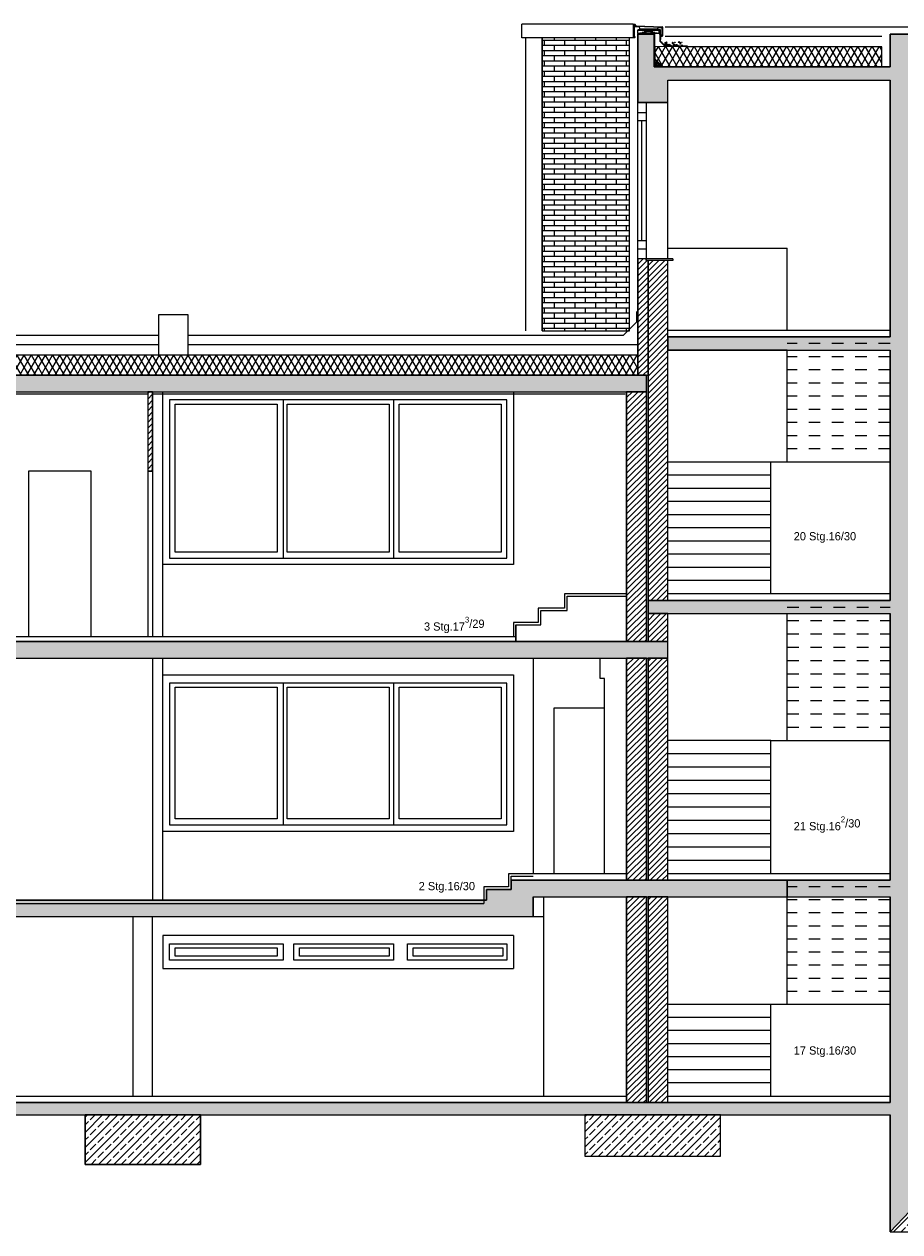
# Model space of a CAD drawing. Extents: x 1 to 209, y 0 to 18.
# Tile 18 of 63: x 50 to 61, y 3 to 18. Entities that reach past the tile are written whole.
import ezdxf

# ---------------------------------------------------------------- set-up
doc = ezdxf.new("R2010")
doc.units = 0
doc.header["$MEASUREMENT"] = 0
doc.linetypes.add('Strichlinie', pattern=[0.282222, 0.141111, -0.141111])
for name, color, linetype in [('A_1 Dämmung', 7, 'Continuous'), ('A_1 Fundament', 7, 'Continuous'), ('A_1 Holz', 7, 'Continuous'), ('A_DE_DECKE', 7, 'Continuous'), ('P_ZE_TEXT', 7, 'Continuous'), ('R_NT_DACH', 7, 'Continuous'), ('R_NT_FENSTER', 7, 'Continuous'), ('R_NT_STAHL', 7, 'Continuous'), ('R_NT_TREPPE', 7, 'Continuous'), ('R_NT_TUER', 7, 'Continuous'), ('R_TR_AUSSENWAND', 7, 'Continuous'), ('R_TR_HIDDEN', 7, 'Continuous'), ('Schraffuren', 7, 'Continuous')]:
    doc.layers.add(name, color=color, linetype=linetype)
doc.styles.add('ERSTELLTER_STIL_2', font='txt')
pattern_1 = [(45, (29.120697, 7.782063), (-0.03535534, 0.03535534), [])]
pattern_2 = [(45, (29.1207, 7.78206), (-0.09192388, 0.09192388), []), (45, (29.07473, 7.82802), (-0.09192388, 0.09192388), [0.0975, -0.0325])]
pattern_3 = [(60, (29.1207, 7.78206), (-0.0649519, 0.0375), []), (120, (29.1207, 7.78206), (0.0649519, 0.0375), [])]

msp = doc.modelspace()

# ---------------------------------------------------------------- hatches: boundary and pattern name
at = {"layer": 'A_1 Dämmung', "linetype": 'Continuous'}
for points in [[(57.936, 18.037), (57.911, 18.037), (57.911, 18.03), (57.936, 18.03)], [(57.936, 17.99), (57.911, 17.99), (57.911, 17.983), (57.936, 17.983)], [(57.986, 18.037), (57.961, 18.037), (57.961, 18.03), (57.986, 18.03)], [(57.986, 17.99), (57.961, 17.99), (57.961, 17.983), (57.986, 17.983)], [(58.018, 18.037), (58.011, 18.037), (58.011, 18.03), (58.018, 18.03)], [(58.035, 17.99), (58.011, 17.99), (58.011, 17.983), (58.035, 17.983)], [(58.032, 18.037), (58.018, 18.037), (58.018, 18.03), (58.032, 18.03)], [(58.089, 18.03), (58.089, 18.037), (58.061, 18.037), (58.061, 18.03)], [(58.088, 17.99), (58.061, 17.99), (58.061, 17.983), (58.081, 17.983), (58.081, 17.978), (58.088, 17.978)], [(58.081, 17.928), (58.088, 17.928), (58.088, 17.933, -0.044265), (58.088, 17.936), (58.088, 17.953), (58.081, 17.953)], [(58.088, 17.903), (58.081, 17.903), (58.081, 17.878), (58.088, 17.878)], [(58.143, 18.03), (58.143, 18.037), (58.114, 18.037), (58.114, 18.03)], [(58.155, 18.028), (58.148, 18.028), (58.148, 18.003), (58.155, 18.003)], [(58.155, 17.968), (58.155, 17.966), (58.162, 17.966), (58.162, 17.969), (58.155, 17.98), (58.155, 17.982), (58.148, 17.982), (58.148, 17.979)], [(58.155, 17.966), (58.148, 17.966), (58.148, 17.941), (58.155, 17.941)], [(58.155, 17.916), (58.148, 17.916), (58.148, 17.897), (58.153, 17.891), (58.158, 17.896), (58.155, 17.9)], [(58.155, 17.932), (58.162, 17.932), (58.162, 17.951), (58.155, 17.951)], [(58.081, 17.828), (58.088, 17.828), (58.088, 17.853), (58.081, 17.853)], [(58.088, 17.803), (58.081, 17.803), (58.081, 17.778), (58.088, 17.778)], [(58.088, 17.753), (58.081, 17.753), (58.081, 17.728), (58.088, 17.728, -0.116838), (58.088, 17.735)], [(58.179, 17.875), (58.176, 17.878), (58.171, 17.873), (58.179, 17.865)], [(58.179, 17.875), (58.179, 17.865), (58.188, 17.855), (58.193, 17.86)], [(58.21, 17.842), (58.205, 17.837), (58.213, 17.829), (58.213, 17.829), (58.219, 17.829), (58.219, 17.836), (58.216, 17.836)], [(58.269, 17.835), (58.244, 17.836), (58.244, 17.829), (58.269, 17.828)], [(58.319, 17.835), (58.294, 17.835), (58.294, 17.828), (58.319, 17.828)], [(58.352, 17.834), (58.344, 17.834), (58.344, 17.827), (58.352, 17.827)], [(58.369, 17.834), (58.352, 17.834), (58.352, 17.827), (58.369, 17.827)], [(58.417, 17.834), (58.394, 17.834), (58.394, 17.827), (58.417, 17.827)], [(58.419, 17.833), (58.417, 17.834), (58.417, 17.827), (58.419, 17.826)], [(58.088, 17.701), (58.088, 17.703), (58.081, 17.703), (58.081, 17.681), (58.088, 17.681), (58.088, 17.693, -0.119278)], [(58.097, 17.67), (58.093, 17.665), (58.104, 17.653), (58.105, 17.653), (58.105, 17.652), (58.11, 17.647), (58.115, 17.652)], [(58.133, 17.634), (58.128, 17.629), (58.13, 17.627), (58.131, 17.627), (58.131, 17.626), (58.143, 17.614), (58.144, 17.614), (58.144, 17.614), (58.146, 17.612), (58.151, 17.617)], [(58.186, 17.589), (58.178, 17.589), (58.168, 17.599), (58.163, 17.594), (58.175, 17.582), (58.186, 17.582)], [(58.236, 17.589), (58.211, 17.589), (58.211, 17.582), (58.236, 17.582)], [(58.286, 17.589), (58.261, 17.589), (58.261, 17.582), (58.286, 17.582)], [(58.336, 17.589), (58.311, 17.589), (58.311, 17.582), (58.336, 17.582)], [(58.386, 17.589), (58.361, 17.589), (58.361, 17.582), (58.386, 17.582)], [(58.417, 17.589), (58.411, 17.589), (58.411, 17.582), (58.417, 17.582)], [(58.436, 17.589), (58.417, 17.589), (58.417, 17.582), (58.436, 17.582)]]:
    msp.add_hatch(color=256, dxfattribs=at).paths.add_polyline_path(points, flags=0)
at = {"layer": 'Schraffuren', "linetype": 'Continuous'}
h = msp.add_hatch(dxfattribs=at)
h.set_pattern_fill('Beton__Stahlbeton_0005', color=256, style=0, pattern_type=2)
h.set_pattern_definition(pattern_2)
h.paths.add_polyline_path([(61.186, 3.682), (61.186, 17.732), (62.586, 17.732), (62.586, 17.032), (62.826, 17.032), (62.826, 17.422), (66.256, 17.422), (66.256, 17.032), (66.556, 17.032), (66.556, 17.422), (70.381, 17.422), (70.381, 17.152), (70.746, 17.152), (70.746, 17.982), (70.546, 17.982), (70.546, 17.582), (62.826, 17.582), (62.826, 17.982), (60.946, 17.982), (60.946, 17.582), (59.206, 17.582), (58.081, 17.582), (58.081, 17.982), (57.881, 17.982), (57.881, 17.152), (58.246, 17.152), (58.246, 17.422), (60.946, 17.422), (60.946, 14.302), (58.246, 14.302), (58.246, 14.142), (60.946, 14.142), (60.946, 11.102), (58.006, 11.102), (58.006, 10.942), (60.946, 10.942), (60.946, 7.702), (59.696, 7.702), (59.696, 7.502), (60.946, 7.502), (60.946, 5.002), (57.746, 5.002), (29.486, 5.002), (29.486, 4.852), (57.746, 4.852), (60.946, 4.852), (60.946, 3.432)], flags=0)
at = {"layer": 'Schraffuren', "linetype": 'Continuous', "lineweight": 18}
h = msp.add_hatch(dxfattribs=at)
h.set_pattern_fill('MW_Verband__Läufer__DF_0005', color=9, style=0, pattern_type=2)
h.set_pattern_definition([(0, (29.120697, 7.78206), (0, 0.0625), []), (90, (29.1207, 7.78206), (-0.25, 0), [0.0625, -0.0625]), (90, (29.2457, 7.84456), (-0.25, 0), [0.0625, -0.0625])])
h.paths.add_polyline_path([(57.781, 14.376), (57.781, 17.935), (56.721, 17.935), (56.721, 14.376)], flags=0)
at = {"layer": 'Schraffuren', "linetype": 'Continuous'}
h = msp.add_hatch(dxfattribs=at)
h.set_pattern_fill('Dämmung__weich_0005', color=256, style=0, pattern_type=2)
h.set_pattern_definition(pattern_3)
h.paths.add_polyline_path([(58.475, 17.826), (58.088, 17.831), (58.088, 17.679), (58.177, 17.59), (58.181, 17.589), (58.436, 17.589), (58.436, 17.582), (59.206, 17.582), (60.846, 17.582), (60.846, 17.826)], flags=0)
h = msp.add_hatch(dxfattribs=at)
h.set_pattern_fill('MW_HLZ_0005', color=256, style=0, pattern_type=2)
h.set_pattern_definition(pattern_1)
h.paths.add_polyline_path([(57.881, 15.252), (57.881, 13.837), (58.006, 13.837), (58.006, 15.232), (57.981, 15.232), (57.981, 15.252)], flags=0)
h = msp.add_hatch(dxfattribs=at)
h.set_pattern_fill('MW_HLZ_0005', color=256, style=0, pattern_type=2)
h.set_pattern_definition(pattern_1)
h.paths.add_polyline_path([(58.246, 15.232), (58.006, 15.232), (58.006, 11.102), (58.246, 11.102)], flags=0)
h = msp.add_hatch(dxfattribs=at)
h.set_pattern_fill('Beton__Stahlbeton_0005', color=256, style=0, pattern_type=2)
h.set_pattern_definition(pattern_2)
h.paths.add_polyline_path([(29.321, 13.855), (29.321, 14.237), (29.121, 14.237), (29.121, 13.637), (29.486, 13.637), (57.986, 13.637), (57.986, 13.837), (29.321, 13.837)], flags=0)
h = msp.add_hatch(dxfattribs=at)
h.set_pattern_fill('Dämmung__weich_0005', color=256, style=0, pattern_type=2)
h.set_pattern_definition(pattern_3)
h.paths.add_polyline_path([(29.328, 14.086), (29.328, 13.934), (29.417, 13.845), (29.421, 13.844), (29.723, 13.844), (29.723, 13.837), (57.881, 13.837), (57.881, 14.081), (29.715, 14.081)], flags=0)
h = msp.add_hatch(dxfattribs=at)
h.set_pattern_fill('MW_HLZ_0005', color=256, style=0, pattern_type=2)
h.set_pattern_definition(pattern_1)
h.paths.add_polyline_path([(51.986, 12.672), (51.986, 13.637), (51.926, 13.637), (51.926, 12.672)], flags=0)
h = msp.add_hatch(dxfattribs=at)
h.set_pattern_fill('MW_HLZ_0005', color=256, style=0, pattern_type=2)
h.set_pattern_definition(pattern_1)
h.paths.add_polyline_path([(57.986, 13.637), (57.746, 13.637), (57.746, 11.102), (57.746, 10.602), (57.986, 10.602), (57.986, 11.102)], flags=0)
h = msp.add_hatch(dxfattribs=at)
h.set_pattern_fill('MW_HLZ_0005', color=256, style=0, pattern_type=2)
h.set_pattern_definition(pattern_1)
h.paths.add_polyline_path([(58.006, 10.942), (58.006, 10.602), (58.246, 10.602), (58.246, 10.942)], flags=0)
h = msp.add_hatch(dxfattribs=at)
h.set_pattern_fill('Beton__Stahlbeton_0005', color=256, style=0, pattern_type=2)
h.set_pattern_definition(pattern_2)
h.paths.add_polyline_path([(58.246, 10.402), (58.246, 10.602), (29.246, 10.602), (29.246, 10.222), (29.486, 10.222), (29.486, 10.402)], flags=0)
h = msp.add_hatch(dxfattribs=at)
h.set_pattern_fill('MW_HLZ_0005', color=256, style=0, pattern_type=2)
h.set_pattern_definition(pattern_1)
h.paths.add_polyline_path([(57.986, 10.402), (57.746, 10.402), (57.746, 7.702), (57.986, 7.702)], flags=0)
h = msp.add_hatch(dxfattribs=at)
h.set_pattern_fill('MW_HLZ_0005', color=256, style=0, pattern_type=2)
h.set_pattern_definition(pattern_1)
h.paths.add_polyline_path([(58.246, 10.402), (58.006, 10.402), (58.006, 7.702), (58.246, 7.702)], flags=0)
h = msp.add_hatch(dxfattribs=at)
h.set_pattern_fill('Beton__Stahlbeton_0005', color=256, style=0, pattern_type=2)
h.set_pattern_definition(pattern_2)
h.paths.add_polyline_path([(62.586, 3.682), (61.186, 3.682), (60.946, 3.432), (62.826, 3.432), (62.826, 7.502), (66.256, 7.502), (66.256, 7.152), (66.556, 7.152), (66.556, 7.502), (70.381, 7.502), (70.381, 7.337), (70.621, 7.337), (70.621, 7.702), (62.826, 7.702), (62.826, 7.782), (62.586, 7.782)], flags=0)
h = msp.add_hatch(dxfattribs=at)
h.set_pattern_fill('Beton__Stahlbeton_0005', color=256, style=0, pattern_type=2)
h.set_pattern_definition(pattern_2)
h.paths.add_polyline_path([(59.696, 7.502), (59.696, 7.702), (56.341, 7.702), (56.341, 7.592), (56.041, 7.592), (56.041, 7.462), (29.486, 7.462), (29.486, 7.422), (29.246, 7.422), (29.246, 7.262), (56.611, 7.262), (56.611, 7.502)], flags=0)
h = msp.add_hatch(dxfattribs=at)
h.set_pattern_fill('MW_HLZ_0005', color=256, style=0, pattern_type=2)
h.set_pattern_definition(pattern_1)
h.paths.add_polyline_path([(57.746, 7.502), (57.746, 5.002), (57.986, 5.002), (57.986, 7.502)], flags=0)
h = msp.add_hatch(dxfattribs=at)
h.set_pattern_fill('MW_HLZ_0005', color=256, style=0, pattern_type=2)
h.set_pattern_definition(pattern_1)
h.paths.add_polyline_path([(58.246, 7.502), (58.006, 7.502), (58.006, 5.002), (58.246, 5.002)], flags=0)
h = msp.add_hatch(dxfattribs=at)
h.set_pattern_fill('Beton__Stahlbeton_0005', color=256, style=0, pattern_type=2)
h.set_pattern_definition(pattern_2)
h.paths.add_polyline_path([(51.166, 4.252), (52.566, 4.252), (52.566, 4.852), (51.166, 4.852)], flags=0)
h = msp.add_hatch(dxfattribs=at)
h.set_pattern_fill('Beton__Stahlbeton_0005', color=256, style=0, pattern_type=2)
h.set_pattern_definition(pattern_2)
h.paths.add_polyline_path([(58.888, 4.852), (57.746, 4.852), (57.238, 4.852), (57.238, 4.352), (58.888, 4.352)], flags=0)

# ---------------------------------------------------------------- linework, layer by layer
at = {"layer": 'A_1 Dämmung', "linetype": 'Continuous'}
for p, q in [((58.088, 17.99), (57.881, 17.99)), ((58.081, 17.983), (57.881, 17.983)), ((57.886, 18.03), (57.886, 18.037)), ((57.886, 18.037), (58.155, 18.037)), ((57.886, 18.03), (58.148, 18.03)), ((57.886, 17.983), (57.886, 17.99)), ((57.911, 18.03), (57.911, 18.037)), ((57.911, 17.983), (57.911, 17.99)), ((57.911, 17.983), (58.081, 17.983)), ((57.936, 18.03), (57.936, 18.037)), ((57.936, 17.983), (57.936, 17.99)), ((57.961, 18.03), (57.961, 18.037)), ((57.961, 17.983), (57.961, 17.99)), ((57.986, 18.03), (57.986, 18.037)), ((57.986, 17.983), (57.986, 17.99)), ((58.011, 18.03), (58.011, 18.037)), ((58.011, 17.983), (58.011, 17.99)), ((58.032, 18.03), (58.032, 18.037)), ((58.036, 18.03), (58.036, 18.037)), ((58.036, 17.983), (58.036, 17.99)), ((58.061, 18.03), (58.061, 18.037)), ((58.061, 17.983), (58.061, 17.99)), ((58.081, 17.978), (58.081, 17.983)), ((58.088, 17.978), (58.081, 17.978)), ((58.088, 17.978), (58.081, 17.978)), ((58.081, 17.676), (58.081, 17.976)), ((58.088, 17.953), (58.081, 17.953)), ((58.084, 17.953), (58.081, 17.953)), ((58.088, 17.928), (58.081, 17.928)), ((58.088, 17.903), (58.081, 17.903)), ((58.088, 17.978), (58.088, 17.99)), ((58.088, 17.679), (58.088, 17.978)), ((58.089, 18.03), (58.089, 18.037)), ((58.114, 18.03), (58.114, 18.037)), ((58.143, 18.03), (58.143, 18.037)), ((58.148, 17.99), (58.148, 18.03)), ((58.148, 17.99), (58.148, 18.03)), ((58.148, 17.979), (58.148, 18.03)), ((58.155, 18.028), (58.148, 18.028)), ((58.155, 18.003), (58.148, 18.003)), ((58.155, 17.982), (58.148, 17.982)), ((58.155, 17.968), (58.148, 17.979)), ((58.148, 17.966), (58.148, 17.897)), ((58.148, 17.966), (58.155, 17.966)), ((58.155, 17.941), (58.148, 17.941)), ((58.155, 17.916), (58.148, 17.916)), ((58.155, 18.037), (58.155, 17.98)), ((58.162, 17.969), (58.155, 17.98)), ((58.155, 17.968), (58.155, 17.9)), ((58.155, 17.966), (58.162, 17.966)), ((58.162, 17.951), (58.155, 17.951)), ((58.162, 17.932), (58.155, 17.932)), ((58.162, 17.915), (58.155, 17.915)), ((58.155, 17.9), (58.216, 17.836)), ((58.162, 17.915), (58.162, 17.969)), ((58.162, 17.915), (58.162, 17.969)), ((58.088, 17.878), (58.081, 17.878)), ((58.088, 17.853), (58.081, 17.853)), ((58.088, 17.828), (58.081, 17.828)), ((58.088, 17.803), (58.081, 17.803)), ((58.084, 17.803), (58.081, 17.803)), ((58.088, 17.778), (58.081, 17.778)), ((58.088, 17.753), (58.081, 17.753)), ((58.475, 17.826), (58.088, 17.831)), ((58.148, 17.897), (58.213, 17.829)), ((58.158, 17.896), (58.153, 17.891)), ((58.176, 17.878), (58.171, 17.873)), ((58.193, 17.86), (58.188, 17.855)), ((58.21, 17.842), (58.205, 17.837)), ((58.487, 17.833), (58.216, 17.836)), ((58.219, 17.829), (58.219, 17.836)), ((58.219, 17.829), (58.219, 17.833)), ((58.244, 17.829), (58.244, 17.836)), ((58.269, 17.828), (58.269, 17.835)), ((58.294, 17.828), (58.294, 17.835)), ((58.319, 17.828), (58.319, 17.835)), ((58.344, 17.827), (58.344, 17.834)), ((58.369, 17.827), (58.369, 17.834)), ((58.394, 17.827), (58.394, 17.834)), ((58.419, 17.826), (58.419, 17.833)), ((60.846, 17.826), (58.475, 17.826)), ((58.088, 17.728), (58.081, 17.728)), ((58.088, 17.703), (58.081, 17.703)), ((58.088, 17.681), (58.081, 17.681)), ((58.175, 17.582), (58.081, 17.676)), ((58.085, 17.669), (58.081, 17.667)), ((58.081, 17.631), (58.095, 17.659)), ((58.081, 17.647), (58.098, 17.656)), ((58.108, 17.646), (58.081, 17.6)), ((58.081, 17.628), (58.111, 17.643)), ((58.124, 17.63), (58.081, 17.608)), ((58.092, 17.666), (58.085, 17.669)), ((58.178, 17.589), (58.088, 17.679)), ((58.09, 17.59), (58.137, 17.617)), ((58.095, 17.659), (58.092, 17.666)), ((58.093, 17.665), (58.097, 17.67)), ((58.096, 17.591), (58.121, 17.633)), ((58.098, 17.656), (58.105, 17.653)), ((58.105, 17.653), (58.108, 17.646)), ((58.11, 17.647), (58.115, 17.652)), ((58.111, 17.643), (58.118, 17.64)), ((58.134, 17.62), (58.115, 17.582)), ((58.121, 17.633), (58.118, 17.64)), ((58.128, 17.629), (58.133, 17.634)), ((58.134, 17.62), (58.131, 17.627)), ((58.134, 17.582), (58.147, 17.607)), ((58.137, 17.617), (58.144, 17.614)), ((58.144, 17.614), (58.147, 17.607)), ((58.146, 17.612), (58.151, 17.617)), ((58.084, 17.593), (58.081, 17.6)), ((58.084, 17.593), (58.09, 17.59)), ((58.149, 17.604), (58.111, 17.582)), ((58.146, 17.582), (58.163, 17.59)), ((58.154, 17.582), (58.16, 17.594)), ((58.163, 17.594), (58.168, 17.599)), ((58.163, 17.59), (58.169, 17.587)), ((58.169, 17.587), (58.172, 17.582)), ((58.175, 17.582), (58.472, 17.582)), ((58.181, 17.589), (58.177, 17.59)), ((58.178, 17.589), (58.483, 17.589)), ((58.186, 17.589), (58.186, 17.582)), ((58.211, 17.589), (58.211, 17.582)), ((58.236, 17.589), (58.236, 17.582)), ((58.261, 17.589), (58.261, 17.582)), ((58.286, 17.589), (58.286, 17.582)), ((58.311, 17.589), (58.311, 17.582)), ((58.336, 17.589), (58.336, 17.582)), ((58.336, 17.586), (58.336, 17.582)), ((58.361, 17.589), (58.361, 17.582)), ((58.386, 17.589), (58.386, 17.582)), ((58.411, 17.589), (58.411, 17.582)), ((58.411, 17.586), (58.411, 17.582)), ((57.881, 14.081), (29.715, 14.081))]:
    msp.add_line(p, q, dxfattribs=at)
at = {"layer": 'A_1 Dämmung', "linetype": 'Continuous', "flags": 128}
for points in [[(58.081, 17.582), (58.483, 17.582)], [(58.178, 17.589), (58.475, 17.589)]]:
    msp.add_lwpolyline(points, dxfattribs=at)
at = {"layer": 'A_1 Fundament', "linetype": 'Continuous'}
for p, q in [((51.166, 4.252), (51.166, 4.852)), ((52.566, 4.852), (52.566, 4.252)), ((57.238, 4.852), (57.238, 4.352)), ((58.888, 4.352), (58.888, 4.852)), ((57.238, 4.352), (58.888, 4.352)), ((52.566, 4.252), (51.166, 4.252))]:
    msp.add_line(p, q, dxfattribs=at)
at = {"layer": 'A_1 Holz', "linetype": 'Continuous'}
for p, q in [((58.141, 17.99), (57.881, 18.03)), ((58.141, 18.03), (57.881, 17.99)), ((57.881, 17.99), (57.881, 18.03)), ((58.141, 18.03), (57.881, 18.03)), ((58.141, 17.99), (57.881, 17.99)), ((58.141, 17.99), (58.141, 18.03)), ((58.306, 15.252), (57.981, 15.252)), ((57.981, 15.252), (57.981, 15.232)), ((58.306, 15.232), (57.981, 15.232)), ((58.306, 15.252), (58.306, 15.232))]:
    msp.add_line(p, q, dxfattribs=at)
at = {"layer": 'A_DE_DECKE', "linetype": 'Continuous'}
for p, q in [((29.241, 13.612), (51.926, 13.612)), ((51.986, 13.612), (57.726, 13.612))]:
    msp.add_line(p, q, dxfattribs=at)
at = {"layer": 'R_NT_DACH', "linetype": 'Continuous'}
for p, q in [((57.826, 18.102), (56.471, 18.102)), ((56.471, 17.935), (56.471, 18.102)), ((58.212, 18.07), (60.846, 18.07)), ((60.846, 18.07), (61.642, 18.07)), ((57.826, 17.935), (56.471, 17.935)), ((58.212, 17.954), (60.846, 17.954)), ((57.871, 14.488), (57.871, 14.61)), ((57.709, 14.325), (57.871, 14.488)), ((29.438, 14.325), (52.061, 14.325)), ((52.413, 14.325), (57.709, 14.325)), ((29.437, 14.209), (52.061, 14.209)), ((52.413, 14.209), (57.881, 14.209))]:
    msp.add_line(p, q, dxfattribs=at)
at = {"layer": 'R_NT_DACH', "linetype": 'Continuous', "flags": 128}
for points in [[(58.221, 17.858), (58.222, 17.86), (58.218, 17.863), (58.215, 17.865), (58.213, 17.866), (58.21, 17.866), (58.208, 17.864), (58.207, 17.861), (58.209, 17.859), (58.211, 17.857), (58.215, 17.853), (58.219, 17.852), (58.22, 17.853), (58.221, 17.856)], [(58.224, 17.859), (58.225, 17.861), (58.232, 17.865), (58.236, 17.862), (58.238, 17.857), (58.24, 17.851), (58.244, 17.847), (58.239, 17.84), (58.232, 17.84), (58.225, 17.844), (58.226, 17.849), (58.225, 17.854)], [(58.233, 17.879), (58.235, 17.879), (58.237, 17.879), (58.237, 17.881), (58.236, 17.882), (58.235, 17.883), (58.232, 17.883), (58.23, 17.881), (58.228, 17.879), (58.228, 17.878), (58.228, 17.877), (58.23, 17.878), (58.232, 17.879)], [(58.26, 17.84), (58.257, 17.84), (58.251, 17.841), (58.246, 17.841), (58.244, 17.842), (58.245, 17.845), (58.247, 17.847), (58.25, 17.849), (58.254, 17.852), (58.256, 17.854), (58.259, 17.857), (58.263, 17.856), (58.265, 17.854), (58.266, 17.854), (58.268, 17.855), (58.27, 17.854), (58.271, 17.853), (58.273, 17.852), (58.274, 17.849), (58.276, 17.847), (58.282, 17.846), (58.284, 17.844), (58.285, 17.842), (58.28, 17.839), (58.272, 17.839), (58.265, 17.839), (58.262, 17.84)], [(58.306, 17.867), (58.309, 17.868), (58.312, 17.87), (58.312, 17.875), (58.309, 17.878), (58.307, 17.88), (58.302, 17.879), (58.299, 17.877), (58.299, 17.874), (58.3, 17.869), (58.302, 17.867), (58.303, 17.867)], [(58.316, 17.856), (58.317, 17.859), (58.324, 17.862), (58.328, 17.86), (58.33, 17.854), (58.333, 17.848), (58.336, 17.844), (58.331, 17.838), (58.324, 17.837), (58.318, 17.841), (58.318, 17.847), (58.318, 17.852)], [(58.337, 17.881), (58.334, 17.879), (58.331, 17.879), (58.328, 17.879), (58.329, 17.882), (58.331, 17.883), (58.336, 17.882)], [(58.353, 17.837), (58.349, 17.837), (58.343, 17.838), (58.338, 17.838), (58.337, 17.84), (58.337, 17.842), (58.34, 17.844), (58.342, 17.846), (58.346, 17.849), (58.348, 17.851), (58.351, 17.854), (58.355, 17.853), (58.357, 17.852), (58.358, 17.852), (58.36, 17.852), (58.362, 17.851), (58.364, 17.851), (58.365, 17.849), (58.366, 17.846), (58.368, 17.844), (58.374, 17.844), (58.376, 17.842), (58.377, 17.839), (58.372, 17.836), (58.364, 17.837), (58.357, 17.836), (58.354, 17.837)], [(58.385, 17.879), (58.378, 17.878), (58.373, 17.879), (58.374, 17.885), (58.378, 17.889), (58.381, 17.89), (58.389, 17.889), (58.393, 17.884), (58.399, 17.88), (58.398, 17.876), (58.397, 17.874), (58.392, 17.876), (58.388, 17.879)], [(58.398, 17.86), (58.402, 17.862), (58.405, 17.863), (58.404, 17.868), (58.402, 17.871), (58.4, 17.873), (58.395, 17.872), (58.392, 17.87), (58.391, 17.867), (58.392, 17.863), (58.394, 17.861), (58.396, 17.86)], [(58.421, 17.845), (58.419, 17.847), (58.416, 17.846), (58.412, 17.844), (58.41, 17.844), (58.408, 17.841), (58.408, 17.838), (58.41, 17.836), (58.413, 17.836), (58.416, 17.836), (58.421, 17.837), (58.424, 17.839), (58.424, 17.841), (58.423, 17.843)], [(58.421, 17.88), (58.419, 17.878), (58.416, 17.878), (58.413, 17.878), (58.413, 17.881), (58.416, 17.882), (58.421, 17.881)]]:
    msp.add_lwpolyline(points, close=True, dxfattribs=at)
msp.add_lwpolyline([(58.213, 17.873), (58.213, 17.878), (58.214, 17.88), (58.219, 17.882), (58.218, 17.876), (58.219, 17.872), (58.218, 17.867), (58.216, 17.868), (58.213, 17.872)], dxfattribs=at)
at = {"layer": 'R_NT_FENSTER', "linetype": 'Continuous'}
for p, q in [((57.881, 15.252), (57.881, 17.152)), ((57.881, 17.03), (57.981, 17.03)), ((57.981, 17.152), (57.981, 15.252)), ((57.881, 16.93), (57.981, 16.93)), ((57.931, 15.474), (57.931, 16.93)), ((57.881, 15.474), (57.981, 15.474)), ((57.881, 15.374), (57.981, 15.374)), ((52.111, 13.637), (56.371, 13.637)), ((52.111, 11.537), (52.111, 13.637)), ((56.291, 13.537), (52.191, 13.537)), ((52.191, 13.537), (52.191, 11.617)), ((53.571, 13.537), (53.571, 11.617)), ((54.911, 13.537), (54.911, 11.617)), ((56.291, 11.617), (56.291, 13.537)), ((56.371, 13.637), (56.371, 11.537)), ((52.261, 13.487), (53.501, 13.487)), ((52.261, 11.687), (52.261, 13.487)), ((53.501, 13.487), (53.501, 11.687)), ((53.621, 13.487), (54.861, 13.487)), ((53.621, 11.687), (53.621, 13.487)), ((54.861, 13.487), (54.861, 11.687)), ((54.981, 13.487), (56.221, 13.487)), ((54.981, 11.687), (54.981, 13.487)), ((56.221, 13.487), (56.221, 11.687)), ((52.191, 11.617), (56.291, 11.617)), ((53.501, 11.687), (52.261, 11.687)), ((54.861, 11.687), (53.621, 11.687)), ((56.221, 11.687), (54.981, 11.687)), ((56.371, 11.537), (52.111, 11.537)), ((52.111, 10.197), (56.371, 10.197)), ((52.111, 8.297), (52.111, 10.197)), ((56.371, 10.197), (56.371, 8.297)), ((56.291, 10.097), (52.191, 10.097)), ((52.191, 10.097), (52.191, 8.377)), ((52.261, 10.047), (53.501, 10.047)), ((52.261, 8.447), (52.261, 10.047)), ((53.501, 10.047), (53.501, 8.447)), ((53.571, 10.097), (53.571, 8.377)), ((53.621, 10.047), (54.861, 10.047)), ((53.621, 8.447), (53.621, 10.047)), ((54.861, 10.047), (54.861, 8.447)), ((54.911, 10.097), (54.911, 8.377)), ((54.981, 10.047), (56.221, 10.047)), ((54.981, 8.447), (54.981, 10.047)), ((56.221, 10.047), (56.221, 8.447)), ((56.291, 8.377), (56.291, 10.097)), ((52.191, 8.377), (56.291, 8.377)), ((53.501, 8.447), (52.261, 8.447)), ((54.861, 8.447), (53.621, 8.447)), ((56.221, 8.447), (54.981, 8.447)), ((56.371, 8.297), (52.111, 8.297)), ((56.371, 7.032), (52.111, 7.032)), ((52.111, 7.032), (52.111, 6.632)), ((52.191, 6.932), (53.571, 6.932)), ((52.191, 6.732), (52.191, 6.932)), ((53.571, 6.932), (53.571, 6.732)), ((53.701, 6.732), (53.701, 6.932)), ((53.701, 6.932), (54.911, 6.932)), ((54.911, 6.932), (54.911, 6.732)), ((55.081, 6.732), (55.081, 6.932)), ((55.081, 6.932), (56.291, 6.932)), ((56.291, 6.932), (56.291, 6.732)), ((56.371, 7.032), (56.371, 6.632)), ((52.261, 6.882), (53.501, 6.882)), ((52.261, 6.782), (52.261, 6.882)), ((53.501, 6.782), (52.261, 6.782)), ((53.501, 6.882), (53.501, 6.782)), ((53.771, 6.782), (53.771, 6.882)), ((53.771, 6.882), (54.861, 6.882)), ((54.861, 6.782), (53.771, 6.782)), ((54.861, 6.882), (54.861, 6.782)), ((55.151, 6.782), (55.151, 6.882)), ((55.151, 6.882), (56.241, 6.882)), ((56.241, 6.782), (55.151, 6.782)), ((56.241, 6.882), (56.241, 6.782)), ((52.111, 6.632), (56.371, 6.632)), ((53.571, 6.732), (52.191, 6.732)), ((54.911, 6.732), (53.701, 6.732)), ((56.291, 6.732), (55.081, 6.732))]:
    msp.add_line(p, q, dxfattribs=at)
at = {"layer": 'R_NT_STAHL', "linetype": 'Continuous'}
for p, q in [((57.831, 17.942), (57.831, 18.095)), ((57.834, 17.942), (57.834, 18.095)), ((57.838, 18.074), (57.838, 17.944)), ((57.84, 18.098), (57.858, 18.079)), ((57.899, 18.075), (57.841, 18.077)), ((57.841, 17.944), (57.841, 18.071)), ((57.842, 18.1), (57.859, 18.083)), ((57.844, 18.074), (57.898, 18.072)), ((57.858, 18.079), (58.177, 18.067)), ((57.861, 18.082), (58.177, 18.07)), ((57.898, 18.072), (57.903, 18.044)), ((57.906, 18.044), (57.901, 18.072)), ((58.13, 18.063), (58.118, 18.043)), ((58.121, 18.042), (58.132, 18.062)), ((58.132, 18.062), (58.173, 18.06)), ((58.173, 18.063), (58.133, 18.065)), ((58.173, 18.06), (58.173, 17.962)), ((58.176, 17.962), (58.176, 18.06)), ((58.18, 18.064), (58.18, 17.961)), ((58.183, 18.064), (58.183, 17.961)), ((57.848, 17.95), (57.84, 17.94)), ((57.851, 17.948), (57.843, 17.938)), ((58.116, 18.042), (57.909, 18.042)), ((57.909, 18.039), (58.116, 18.039)), ((58.171, 17.957), (58.16, 17.972)), ((58.173, 17.958), (58.163, 17.974)), ((58.173, 17.962), (58.176, 17.962)), ((52.061, 14.081), (52.061, 14.575)), ((52.061, 14.575), (52.413, 14.575)), ((52.413, 14.575), (52.413, 14.081))]:
    msp.add_line(p, q, dxfattribs=at)
for centre, radius, start, end in [((57.837, 18.095), 0.0065, 45, 180), ((57.837, 18.095), 0.0035, 45, 180), ((57.841, 18.074), 0.003, 87.7328, 180), ((57.844, 18.071), 0.003, 87.7328, 180), ((57.861, 18.085), 0.003, 225, 267.8306), ((57.898, 18.072), 0.003, 10, 87.8804), ((57.909, 18.045), 0.006, 190, 270), ((57.909, 18.045), 0.003, 190, 270), ((58.132, 18.062), 0.003, 87.9416, 149.8863), ((58.173, 18.06), 0.003, 0.0197, 87.9416), ((58.176, 18.064), 0.0035, 0, 87.8804), ((58.176, 18.064), 0.0065, 0, 87.8804), ((57.837, 17.942), 0.0065, 180, 323.1789), ((57.837, 17.942), 0.0035, 180, 323.1789), ((58.116, 18.045), 0.003, 270, 329.8863), ((58.116, 18.045), 0.006, 270, 329.8863), ((58.176, 17.961), 0.0065, 215.8636, 0), ((58.176, 17.961), 0.0035, 215.8636, 0)]:
    msp.add_arc(centre, radius, start, end, dxfattribs=at)
at = {"layer": 'R_NT_TREPPE', "linetype": 'Continuous'}
for p, q in [((59.696, 14.382), (59.696, 15.382)), ((59.696, 12.782), (59.696, 14.142)), ((59.496, 12.782), (58.246, 12.782)), ((59.496, 11.182), (59.496, 12.782)), ((60.946, 12.782), (59.496, 12.782)), ((59.496, 12.622), (58.246, 12.622)), ((59.496, 12.462), (58.246, 12.462)), ((59.496, 12.302), (58.246, 12.302)), ((59.496, 12.142), (58.246, 12.142)), ((59.496, 11.982), (58.246, 11.982)), ((59.496, 11.822), (58.246, 11.822)), ((59.496, 11.662), (58.246, 11.662)), ((59.496, 11.502), (58.246, 11.502)), ((59.496, 11.342), (58.246, 11.342)), ((57.746, 11.182), (56.991, 11.182)), ((56.991, 11.182), (56.991, 11.009)), ((57.021, 10.979), (57.021, 11.152)), ((57.021, 11.152), (57.746, 11.152)), ((56.991, 11.009), (56.671, 11.009)), ((56.671, 11.009), (56.671, 10.835)), ((56.701, 10.805), (56.701, 10.979)), ((56.701, 10.979), (57.021, 10.979)), ((59.696, 9.401), (59.696, 10.942)), ((56.671, 10.835), (56.371, 10.835)), ((56.371, 10.835), (56.371, 10.662)), ((56.401, 10.805), (56.401, 10.602)), ((56.401, 10.805), (56.701, 10.805)), ((59.496, 9.401), (58.246, 9.401)), ((59.496, 7.782), (59.496, 9.401)), ((59.496, 9.401), (60.946, 9.401)), ((59.496, 9.239), (58.246, 9.239)), ((59.496, 9.077), (58.246, 9.077)), ((59.496, 8.915), (58.246, 8.915)), ((59.496, 8.753), (58.246, 8.753)), ((59.496, 8.592), (58.246, 8.592)), ((59.496, 8.43), (58.246, 8.43)), ((59.496, 8.268), (58.246, 8.268)), ((59.496, 8.106), (58.246, 8.106)), ((59.496, 7.944), (58.246, 7.944)), ((56.611, 7.782), (56.311, 7.782)), ((56.311, 7.782), (56.311, 7.622)), ((56.341, 7.592), (56.341, 7.752)), ((56.341, 7.752), (56.611, 7.752)), ((56.311, 7.622), (56.011, 7.622)), ((56.011, 7.622), (56.011, 7.422)), ((56.041, 7.592), (56.041, 7.462)), ((56.041, 7.592), (56.341, 7.592)), ((59.696, 6.194), (59.696, 7.502)), ((59.496, 6.194), (58.246, 6.194)), ((59.496, 5.082), (59.496, 6.194)), ((60.946, 6.194), (59.496, 6.194)), ((59.496, 6.035), (58.246, 6.035)), ((59.496, 5.876), (58.246, 5.876)), ((59.496, 5.717), (58.246, 5.717)), ((59.496, 5.559), (58.246, 5.559)), ((59.496, 5.4), (58.246, 5.4)), ((59.496, 5.243), (58.246, 5.243))]:
    msp.add_line(p, q, dxfattribs=at)
at = {"layer": 'R_NT_TREPPE', "linetype": 'Strichlinie'}
for p, q in [((60.946, 14.222), (59.696, 14.222)), ((60.946, 14.062), (59.696, 14.062)), ((60.946, 13.902), (59.696, 13.902)), ((60.946, 13.742), (59.696, 13.742)), ((60.946, 13.582), (59.696, 13.582)), ((60.946, 13.422), (59.696, 13.422)), ((60.946, 13.262), (59.696, 13.262)), ((60.946, 13.102), (59.696, 13.102)), ((60.946, 12.942), (59.696, 12.942)), ((59.696, 11.02), (60.946, 11.02)), ((59.696, 10.858), (60.946, 10.858)), ((59.696, 10.696), (60.946, 10.696)), ((59.696, 10.534), (60.946, 10.534)), ((59.696, 10.373), (60.946, 10.373)), ((59.696, 10.211), (60.946, 10.211)), ((59.696, 10.049), (60.946, 10.049)), ((59.696, 9.887), (60.946, 9.887)), ((59.696, 9.725), (60.946, 9.725)), ((59.696, 9.563), (60.946, 9.563)), ((60.946, 7.623), (59.696, 7.623)), ((60.946, 7.464), (59.696, 7.464)), ((60.946, 7.306), (59.696, 7.306)), ((60.946, 7.147), (59.696, 7.147)), ((60.946, 6.988), (59.696, 6.988)), ((60.946, 6.829), (59.696, 6.829)), ((60.946, 6.67), (59.696, 6.67)), ((60.946, 6.511), (59.696, 6.511)), ((60.946, 6.353), (59.696, 6.353))]:
    msp.add_line(p, q, dxfattribs=at)
at = {"layer": 'R_NT_TUER', "linetype": 'Continuous'}
for p, q in [((50.478, 12.672), (50.478, 10.662)), ((51.238, 12.672), (50.478, 12.672)), ((51.238, 10.662), (51.238, 12.672)), ((56.861, 9.792), (56.861, 7.782)), ((57.476, 9.792), (56.861, 9.792))]:
    msp.add_line(p, q, dxfattribs=at)
at = {"layer": 'R_TR_AUSSENWAND', "linetype": 'Continuous'}
msp.add_line((56.611, 10.402), (56.611, 7.782), dxfattribs=at)
at = {"layer": 'R_TR_HIDDEN', "linetype": 'Continuous'}
for p, q in [((56.521, 14.376), (56.521, 17.935)), ((56.721, 14.376), (56.721, 17.935)), ((57.881, 17.982), (58.081, 17.982)), ((57.881, 17.152), (57.881, 17.982)), ((58.081, 17.982), (58.081, 17.582)), ((60.946, 17.582), (60.946, 17.982)), ((60.946, 17.982), (62.826, 17.982)), ((58.081, 17.582), (60.946, 17.582)), ((58.246, 17.422), (60.946, 17.422)), ((58.246, 17.152), (58.246, 17.422)), ((60.946, 14.302), (60.946, 17.422)), ((58.246, 17.152), (57.881, 17.152)), ((58.246, 15.252), (58.246, 17.152)), ((58.246, 15.382), (59.696, 15.382)), ((58.246, 15.252), (57.881, 15.252)), ((57.881, 13.837), (57.881, 15.252)), ((58.006, 11.102), (58.006, 15.232)), ((58.246, 11.102), (58.246, 15.232)), ((60.946, 14.382), (58.246, 14.382)), ((58.246, 14.302), (60.946, 14.302)), ((59.696, 14.142), (58.246, 14.142)), ((59.696, 14.142), (60.946, 14.142)), ((60.946, 11.102), (60.946, 14.142)), ((29.321, 13.837), (58.006, 13.837)), ((57.986, 11.102), (57.986, 13.837)), ((29.121, 13.637), (57.986, 13.637)), ((51.926, 13.637), (51.926, 10.662)), ((51.986, 13.637), (51.986, 10.662)), ((52.111, 10.662), (52.111, 13.582)), ((57.746, 11.102), (57.746, 13.637)), ((51.986, 12.672), (51.926, 12.672)), ((57.021, 10.979), (57.021, 11.152)), ((57.021, 11.152), (57.223, 11.152)), ((59.496, 11.182), (58.246, 11.182)), ((60.946, 11.182), (59.496, 11.182)), ((57.746, 10.602), (57.746, 11.102)), ((57.986, 10.602), (57.986, 11.102)), ((58.006, 11.102), (60.946, 11.102)), ((58.006, 10.602), (58.006, 11.102)), ((56.701, 10.805), (56.701, 10.979)), ((56.701, 10.979), (57.021, 10.979)), ((58.006, 10.942), (60.946, 10.942)), ((58.246, 7.702), (58.246, 10.942)), ((60.946, 7.702), (60.946, 10.942)), ((56.401, 10.602), (56.401, 10.805)), ((56.401, 10.805), (56.701, 10.805)), ((29.246, 10.602), (58.246, 10.602)), ((29.486, 10.662), (56.401, 10.662)), ((29.486, 10.402), (58.246, 10.402)), ((51.986, 10.402), (51.986, 7.462)), ((52.111, 7.462), (52.111, 10.402)), ((57.426, 10.152), (57.426, 10.402)), ((57.746, 7.702), (57.746, 10.402)), ((57.986, 7.702), (57.986, 10.402)), ((58.006, 7.702), (58.006, 10.402)), ((57.476, 10.152), (57.426, 10.152)), ((57.476, 7.782), (57.476, 10.152)), ((57.746, 7.782), (56.611, 7.782)), ((59.496, 7.782), (58.246, 7.782)), ((60.946, 7.782), (59.496, 7.782)), ((56.341, 7.702), (60.946, 7.702)), ((56.341, 7.592), (56.341, 7.702)), ((56.041, 7.462), (56.041, 7.592)), ((56.041, 7.592), (56.341, 7.592)), ((56.611, 7.502), (60.946, 7.502)), ((56.611, 7.502), (56.611, 7.262)), ((56.736, 7.502), (56.736, 5.082)), ((57.746, 5.002), (57.746, 7.502)), ((57.986, 5.002), (57.986, 7.502)), ((58.006, 5.002), (58.006, 7.502)), ((58.246, 5.002), (58.246, 7.502)), ((60.946, 5.002), (60.946, 7.502)), ((29.246, 7.422), (56.011, 7.422)), ((29.486, 7.462), (56.041, 7.462)), ((29.246, 7.262), (56.736, 7.262)), ((51.746, 7.262), (51.746, 5.082)), ((51.986, 5.082), (51.986, 7.262)), ((29.486, 5.082), (57.746, 5.082)), ((29.486, 5.002), (57.746, 5.002)), ((57.746, 5.002), (60.946, 5.002)), ((58.246, 5.082), (59.496, 5.082)), ((59.496, 5.082), (60.946, 5.082)), ((28.886, 4.852), (60.946, 4.852)), ((60.946, 3.432), (60.946, 4.852)), ((60.946, 3.432), (62.826, 3.432)), ((60.946, 3.432), (62.826, 3.432)), ((60.946, 3.432), (62.826, 3.432)), ((60.946, 3.432), (62.826, 3.432))]:
    msp.add_line(p, q, dxfattribs=at)
at = {"layer": 'Schraffuren', "color": 255, "linetype": 'Continuous', "lineweight": 18, "flags": 128}
for points in [[(62.826, 17.982), (60.946, 17.982), (60.946, 17.582), (59.206, 17.582), (58.081, 17.582), (58.081, 17.982), (57.881, 17.982), (57.881, 17.152), (58.246, 17.152), (58.246, 17.422), (60.946, 17.422), (60.946, 14.302), (58.246, 14.302), (58.246, 14.142), (60.946, 14.142), (60.946, 11.102), (58.006, 11.102), (58.006, 10.942), (60.946, 10.942), (60.946, 7.702), (59.696, 7.702), (59.696, 7.502), (60.946, 7.502), (60.946, 5.002), (57.746, 5.002), (29.486, 5.002)], [(29.486, 4.852), (57.746, 4.852), (60.946, 4.852), (60.946, 3.432), (61.186, 3.682)]]:
    msp.add_lwpolyline(points, dxfattribs=at)
for points in [[(57.781, 14.376), (57.781, 17.935), (56.721, 17.935), (56.721, 14.376)], [(58.475, 17.826), (58.088, 17.831), (58.088, 17.679), (58.177, 17.59), (58.181, 17.589), (58.436, 17.589), (58.436, 17.582), (59.206, 17.582), (60.846, 17.582), (60.846, 17.826)], [(57.881, 15.252), (57.881, 13.837), (58.006, 13.837), (58.006, 15.232), (57.981, 15.232), (57.981, 15.252)], [(58.246, 15.232), (58.006, 15.232), (58.006, 11.102), (58.246, 11.102)], [(29.321, 13.855), (29.321, 14.237), (29.121, 14.237), (29.121, 13.637), (29.486, 13.637), (57.986, 13.637), (57.986, 13.837), (29.321, 13.837)], [(29.328, 14.086), (29.328, 13.934), (29.417, 13.845), (29.421, 13.844), (29.723, 13.844), (29.723, 13.837), (57.881, 13.837), (57.881, 14.081), (29.715, 14.081)], [(51.986, 12.672), (51.986, 13.637), (51.926, 13.637), (51.926, 12.672)], [(57.986, 13.637), (57.746, 13.637), (57.746, 11.102), (57.746, 10.602), (57.986, 10.602), (57.986, 11.102)], [(58.006, 10.942), (58.006, 10.602), (58.246, 10.602), (58.246, 10.942)], [(58.246, 10.402), (58.246, 10.602), (29.246, 10.602), (29.246, 10.222), (29.486, 10.222), (29.486, 10.402)], [(57.986, 10.402), (57.746, 10.402), (57.746, 7.702), (57.986, 7.702)], [(58.246, 10.402), (58.006, 10.402), (58.006, 7.702), (58.246, 7.702)], [(62.586, 3.682), (61.186, 3.682), (60.946, 3.432), (62.826, 3.432), (62.826, 7.502), (66.256, 7.502), (66.256, 7.152), (66.556, 7.152), (66.556, 7.502), (70.381, 7.502), (70.381, 7.337), (70.621, 7.337), (70.621, 7.702), (62.826, 7.702), (62.826, 7.782), (62.586, 7.782)], [(59.696, 7.502), (59.696, 7.702), (56.341, 7.702), (56.341, 7.592), (56.041, 7.592), (56.041, 7.462), (29.486, 7.462), (29.486, 7.422), (29.246, 7.422), (29.246, 7.262), (56.611, 7.262), (56.611, 7.502)], [(57.746, 7.502), (57.746, 5.002), (57.986, 5.002), (57.986, 7.502)], [(58.246, 7.502), (58.006, 7.502), (58.006, 5.002), (58.246, 5.002)], [(51.166, 4.252), (52.566, 4.252), (52.566, 4.852), (51.166, 4.852)], [(58.888, 4.852), (57.746, 4.852), (57.238, 4.852), (57.238, 4.352), (58.888, 4.352)]]:
    msp.add_lwpolyline(points, close=True, dxfattribs=at)

# ---------------------------------------------------------------- texts
at = {"layer": 'P_ZE_TEXT', "linetype": 'Continuous', "char_height": 0.1, "attachment_point": 1, "style": 'ERSTELLTER_STIL_2'}
for s, insert in [('{20 Stg.16/30}', (59.776, 11.932)), ('{3 Stg.17\\A1{\\H0.7x;\\S3^  ;}/29}', (55.283, 10.903)), ('{21 Stg.16\\A1{\\H0.7x;\\S2^  ;}/30}', (59.776, 8.478)), ('{2 Stg.16/30}', (55.219, 7.682)), ('{17 Stg.16/30}', (59.776, 5.685))]:
    msp.add_mtext(s, dxfattribs=dict(at, insert=insert))

doc.saveas('drawing.dxf')
